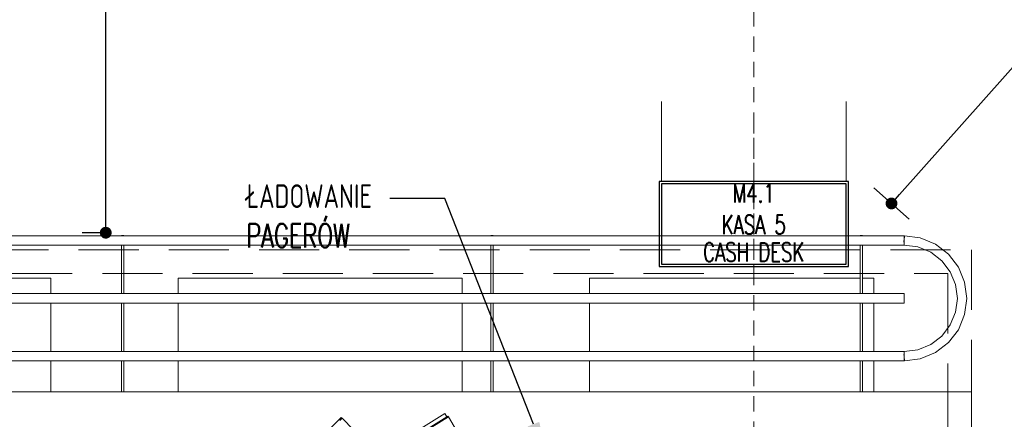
# Model space of a CAD drawing. Header units: millimetres. Extents: x 6161 to 8965, y -9035 to -5431.
# Tile 70 of 256: x 7473 to 7681, y -7884 to -7799. Entities that reach past the tile are written whole.
import ezdxf
from ezdxf import colors
from ezdxf.entities.mleader import LeaderData, LeaderLine
from ezdxf.math import Vec2, Vec3

# ---------------------------------------------------------------- set-up
doc = ezdxf.new("R2010")
doc.units = ezdxf.units.MM
doc.linetypes.add('DASHED', pattern=[19.05, 12.7, -6.35])
doc.linetypes.add('DGN Style 2', pattern=[53.396408, 32.037845, -21.358563])
doc.layers.add('13', color=7, linetype='Continuous')
doc.layers.add('HMY_NEW', color=10, linetype='Continuous')
for name, color, linetype, lineweight in [('2d_2_WYMIAROWA', 8, 'Continuous', 18), ('CHLODNICTWO', 94, 'Continuous', 20), ('MEBLE PKN', 150, 'Continuous', 20), ('opis_Nr_Pióra__80_Nr_pióra__7', 7, 'Continuous', 15), ('ZGASTRO-M panel', 252, 'DASHED', 13)]:
    doc.layers.add(name, color=color, linetype=linetype, lineweight=lineweight)
doc.styles.add('JACEK_07', font='SIMPLEX.SHX', dxfattribs={"width": 0.7})
doc.styles.add('PL_D50', font='GOTHIC.TTF', dxfattribs={"height": 10})
doc.styles.get("Standard").update_dxf_attribs({"font": 'arial.ttf'})
doc.dimstyles.new('PLANCO D50', dxfattribs={"dimscale": 0.5, "dimtxt": 10, "dimasz": 5, "dimexe": 10, "dimexo": 15, "dimgap": 5, "dimtad": 1, "dimdec": 0, "dimrnd": 0.5, "dimzin": 12, "dimtxsty": 'PL_D50', "dimblk": 'DOT', "dimcen": 1.25, "dimadec": 0, "dimazin": 0, "dimtfac": 1, "dimtdec": 0, "dimtmove": 1, "dimatfit": 3, "dimldrblk": 'DOT', "dimfxl": 0, "dimarcsym": 0})

# ---------------------------------------------------------------- blocks, each defined once
blk = doc.blocks.new('_Dot')
at = {"color": 0, "linetype": 'ByBlock', "lineweight": -2}
blk.add_line((-0.5, 0), (-1, 0), dxfattribs=at)
at = {"color": 0, "linetype": 'ByBlock', "const_width": 0.5}
blk.add_lwpolyline([(-0.25, 0, 1), (0.25, 0, 1)], format="xyb", close=True, dxfattribs=at)
blk = doc.blocks.new('*D648')
at = {"color": 0, "lineweight": -2, "transparency": 16777216}
for p, q in [((7485.79, -7613.33), (7495.79, -7613.33)), ((7490.79, -7841.99), (7490.79, -7615.83)), ((7490.79, -7844.49), (7485.79, -7844.49))]:
    blk.add_line(p, q, dxfattribs=at)
at = {"layer": 'Defpoints', "color": 0, "transparency": 16777216}
for p in [(7432.22, -7613.33), (7490.79, -7613.33), (7492.62, -7844.49)]:
    blk.add_point(p, dxfattribs=at)
at = {"color": 0, "lineweight": -2, "transparency": 16777216, "xscale": 2.5, "yscale": 2.5, "zscale": 2.5}
for p, rotation in [((7490.79, -7613.33), 90), ((7490.79, -7844.49), 270)]:
    blk.add_blockref('_Dot', p, dxfattribs=dict(at, rotation=rotation))
at = {"color": 0, "transparency": 16777216, "insert": (7483.04, -7728.91), "char_height": 10, "attachment_point": 5, "rotation": 90, "style": 'PL_D50'}
blk.add_mtext('231', dxfattribs=at)
blk = doc.blocks.new('dfgbdfbd')
at = {"layer": 'opis_Nr_Pióra__80_Nr_pióra__7', "lineweight": 5}
h = blk.add_hatch(dxfattribs=at)
h.set_pattern_fill('ANGLE', color=256, scale=0.5, angle=180)
h.set_pattern_definition([(180, (30777.8764, 10184.8326), (-4e-16, -3.4925), [2.54, -0.9525]), (270, (30777.8764, 10184.8326), (3.4925, -6e-16), [2.54, -0.9525])])
h.paths.add_polyline_path([(16631.8, -3448.7), (16824.9, -3448.7), (16824.9, -3422.5), (16631.8, -3422.5)])
h.paths.add_polyline_path([(16824.9, -3448.7), (17024.9, -3448.7), (17024.9, -3422.5), (16824.9, -3422.5)])
h.paths.add_polyline_path([(16624.9, -3448.7), (16631.8, -3448.7), (16631.8, -3422.5), (16624.9, -3422.5)])
at = {"layer": '13', "lineweight": 5}
for p, q in [((16629.9, -4094.4), (16629.9, -4263.4)), ((17019.9, -4094.4), (17019.9, -4263.4))]:
    blk.add_line(p, q, dxfattribs=at)
at = {"layer": '13'}
for points in [[(17024.9, -3914.4), (16624.9, -3914.4), (16624.9, -4094.4), (17024.9, -4094.4)], [(17019.9, -3919.4), (16629.9, -3919.4), (16629.9, -4089.4), (17019.9, -4089.4)]]:
    blk.add_lwpolyline(points, close=True, dxfattribs=at)
at = {"layer": 'MEBLE PKN', "color": 112, "linetype": 'DGN Style 2', "lineweight": 5}
for p, q in [((16824.9, -3234.5), (16824.9, -4246.2)), ((16824.9, -3887.7), (16824.9, -5148.7))]:
    blk.add_line(p, q, dxfattribs=at)
at = {"layer": 'opis_Nr_Pióra__80_Nr_pióra__7', "lineweight": 5}
blk.add_lwpolyline([(17024.9, -3448.7), (16624.9, -3448.7), (16624.9, -3422.5), (17024.9, -3422.5)], close=True, dxfattribs=at)
at = {"layer": '13', "color": 7, "lineweight": 5, "char_height": 40, "attachment_point": 5, "rotation": 180.0501, "style": 'JACEK_07'}
for s, insert, width in [('CASH DESK', (16825, -3944.8), 400.072), ('KASA 5', (16825, -4002.7), 400.072), ('M4.1', (16825, -4069.5), 400.016)]:
    blk.add_mtext(s, dxfattribs=dict(at, insert=insert, width=width))
at = {"layer": 'ZGASTRO-M panel', "color": 3, "lineweight": 5}
blk.add_text('M4.1', height=55.5, rotation=180, dxfattribs=at).set_placement((16923.8, -3323.7))
blk = doc.blocks.new('A$C7CF42A66')
for p, q in [((-179.5, 32.99), (-257, 32.99)), ((-179.5, 33), (-179.5, 32.99)), ((-179, 33), (-179.5, 33)), ((-179, 32.99), (-179.5, 32.99)), ((-179, 33), (-179, 32.99)), ((-101.5, 32.99), (-179, 32.99)), ((-101.5, 33), (-101.5, 32.99)), ((-101, 33), (-101.5, 33)), ((-101, 32.99), (-101.5, 32.99)), ((-101, 33), (-101, 32.99)), ((-23.5, 32.99), (-101, 32.99)), ((-23.5, 33), (-23.5, 32.99)), ((-23, 33), (-23.5, 33)), ((-23, 32.99), (-23.5, 32.99)), ((-23, 33), (-23, 32.99)), ((-14.24, 32.99), (-23, 32.99)), ((-14.29, 31.62), (-14.26, 31.87)), ((-14.26, 31.87), (-14.24, 32)), ((-14.24, 32.99), (-14.24, 32)), ((-14.11, 32.97), (-14.24, 32)), ((-14.24, 32), (-14.24, 31.87)), ((-14.24, 31.01), (-14.24, 31.87)), ((-14.11, 32.97), (-10.81, 32.54)), ((-10.81, 32.54), (-7.62, 31.22)), ((-7.62, 31.22), (-4.88, 29.11)), ((-179.5, 31.01), (-257, 31.01)), ((-179.5, 31.01), (-179.5, 20.74)), ((-179, 31.01), (-179.5, 31.01)), ((-179, 31.01), (-179, 20.74)), ((-101.5, 31.01), (-179, 31.01)), ((-101.5, 31.01), (-101.5, 20.74)), ((-101, 31.01), (-101.5, 31.01)), ((-101, 31.01), (-101, 20.74)), ((-23.5, 31.01), (-101, 31.01)), ((-23.5, 31.01), (-23.5, 24)), ((-23, 31.01), (-23.5, 31.01)), ((-23, 31.01), (-23, 24)), ((-14.24, 31.01), (-23, 31.01)), ((-14.24, 31.01), (-11.33, 30.62)), ((-11.33, 30.62), (-8.61, 29.5)), ((-8.61, 29.5), (-6.28, 27.71)), ((-4.88, 29.11), (-2.77, 26.37)), ((-6.28, 27.71), (-4.49, 25.38)), ((-4.49, 25.38), (-3.37, 22.66)), ((-2.77, 26.37), (-1.45, 23.18)), ((-254.45, 24), (-194.45, 24)), ((-194.45, 20.74), (-194.45, 24)), ((-167.55, 24), (-107.55, 24)), ((-167.55, 20.74), (-167.55, 24)), ((-107.55, 20.74), (-107.55, 24)), ((-80.65, 24), (-23.5, 24)), ((-80.65, 20.74), (-80.65, 24)), ((-23.5, 24), (-23.5, 20.74)), ((-23, 24), (-20.65, 24)), ((-23, 24), (-23, 20.74)), ((-20.65, 20.74), (-20.65, 24)), ((-1.45, 23.18), (-1, 19.75)), ((-3.37, 22.66), (-2.98, 19.75)), ((-194.45, 20.74), (-254.45, 20.74)), ((-194.45, 18.76), (-254.45, 18.76)), ((-179.5, 20.74), (-194.45, 20.74)), ((-194.45, 8.49), (-194.45, 18.76)), ((-179.5, 18.76), (-194.45, 18.76)), ((-179, 20.74), (-179.5, 20.74)), ((-179, 18.76), (-179.5, 18.76)), ((-179.5, 18.76), (-179.5, 8.49)), ((-167.55, 20.74), (-179, 20.74)), ((-167.55, 18.76), (-179, 18.76)), ((-179, 8.49), (-179, 18.76)), ((-107.55, 20.74), (-167.55, 20.74)), ((-167.55, 8.49), (-167.55, 18.76)), ((-107.55, 18.76), (-167.55, 18.76)), ((-101.5, 20.74), (-107.55, 20.74)), ((-107.55, 8.49), (-107.55, 18.76)), ((-101.5, 18.76), (-107.55, 18.76)), ((-101, 20.74), (-101.5, 20.74)), ((-101, 18.76), (-101.5, 18.76)), ((-101.5, 18.76), (-101.5, 8.49)), ((-80.65, 20.74), (-101, 20.74)), ((-80.65, 18.76), (-101, 18.76)), ((-101, 8.49), (-101, 18.76)), ((-23.5, 20.74), (-80.65, 20.74)), ((-80.65, 8.49), (-80.65, 18.76)), ((-23.5, 18.76), (-80.65, 18.76)), ((-23, 20.74), (-23.5, 20.74)), ((-23, 18.76), (-23.5, 18.76)), ((-23.5, 18.76), (-23.5, 8.49)), ((-20.65, 20.74), (-23, 20.74)), ((-20.65, 18.76), (-23, 18.76)), ((-23, 8.49), (-23, 18.76)), ((-14.24, 20.74), (-20.65, 20.74)), ((-20.65, 8.49), (-20.65, 18.76)), ((-14.24, 18.76), (-20.65, 18.76)), ((-14.24, 18.76), (-14.24, 20.74)), ((-2.98, 19.75), (-3.37, 16.84)), ((-1, 19.75), (-1.45, 16.32)), ((-3.37, 16.84), (-4.49, 14.12)), ((-1.45, 16.32), (-2.77, 13.13)), ((-4.49, 14.12), (-6.28, 11.79)), ((-2.77, 13.13), (-4.88, 10.39)), ((-6.28, 11.79), (-8.61, 10)), ((-194.45, 8.49), (-254.45, 8.49)), ((-179.5, 8.49), (-194.45, 8.49)), ((-179, 8.49), (-179.5, 8.49)), ((-167.55, 8.49), (-179, 8.49)), ((-107.55, 8.49), (-167.55, 8.49)), ((-101.5, 8.49), (-107.55, 8.49)), ((-101, 8.49), (-101.5, 8.49)), ((-80.65, 8.49), (-101, 8.49)), ((-23.5, 8.49), (-80.65, 8.49)), ((-23, 8.49), (-23.5, 8.49)), ((-20.65, 8.49), (-23, 8.49)), ((-14.24, 8.49), (-20.65, 8.49)), ((-11.33, 8.88), (-14.24, 8.49)), ((-14.24, 7.5), (-14.24, 8.49)), ((-8.61, 10), (-11.33, 8.88)), ((-4.88, 10.39), (-7.62, 8.28)), ((-194.45, 6.51), (-254.45, 6.51)), ((-194.45, 0), (-194.45, 6.51)), ((-179.5, 6.51), (-194.45, 6.51)), ((-179, 6.51), (-179.5, 6.51)), ((-179.5, 0), (-179.5, 6.51)), ((-167.55, 6.51), (-179, 6.51)), ((-179, 0), (-179, 6.51)), ((-167.55, 0), (-167.55, 6.51)), ((-107.55, 6.51), (-167.55, 6.51)), ((-107.55, 0), (-107.55, 6.51)), ((-101.5, 6.51), (-107.55, 6.51)), ((-101, 6.51), (-101.5, 6.51)), ((-101.5, 0), (-101.5, 6.51)), ((-80.65, 6.51), (-101, 6.51)), ((-101, 0), (-101, 6.51)), ((-80.65, 0), (-80.65, 6.51)), ((-23.5, 6.51), (-80.65, 6.51)), ((-23, 6.51), (-23.5, 6.51)), ((-23.5, 0), (-23.5, 6.51)), ((-20.65, 6.51), (-23, 6.51)), ((-23, 0), (-23, 6.51)), ((-20.65, 0), (-20.65, 6.51)), ((-14.24, 6.51), (-20.65, 6.51)), ((-14.29, 7.88), (-14.24, 7.5)), ((-14.24, 7.5), (-14.11, 6.53)), ((-14.24, 6.51), (-14.24, 7.5)), ((-10.81, 6.96), (-14.11, 6.53)), ((-7.62, 8.28), (-10.81, 6.96))]:
    blk.add_line(p, q)
blk = doc.blocks.new('WYSPA KASOWA')
for p, q in [((-349.29, 100), (0, 100)), ((-94.3, 100), (-93.9, 100)), ((-5, 79), (-5, 100)), ((0, 100), (0, 0))]:
    blk.add_line(p, q)
at = {"color": 8, "linetype": 'DASHED'}
for points in [[(-360, 130), (0, 130), (0, -30), (-360, -30)], [(-355, 125), (-5, 125), (-5, -25), (-355, -25)]]:
    blk.add_lwpolyline(points, close=True, dxfattribs=at)
at = {"layer": '2d_2_WYMIAROWA'}
for p, q in [((-133.1, 94.58), (-138.15, 89.59)), ((-132.92, 94.4), (-133.42, 93.91)), ((-133.1, 94.58), (-132.93, 94.41)), ((-132.94, 94.41), (-132.94, 94.42)), ((-132.93, 94.41), (-132.93, 94.41)), ((-132.93, 94.41), (-132.92, 94.4)), ((-132.92, 94.4), (-132.92, 94.4)), ((-132.92, 94.4), (-132.92, 94.4)), ((-132.92, 94.4), (-132.92, 94.4)), ((-122.39, 83.78), (-132.92, 94.4)), ((-116.29, 92.27), (-111.2, 95.4)), ((-115.98, 91.29), (-110.46, 94.68)), ((-115.86, 91.57), (-110.77, 94.7)), ((-110.77, 94.7), (-111.2, 95.4)), ((-110.77, 94.7), (-110.56, 94.83)), ((-110.46, 94.68), (-110.56, 94.83)), ((-110.46, 94.68), (-108.73, 91.85))]:
    blk.add_line(p, q, dxfattribs=at)
blk.add_blockref('A$C7CF42A66', (0, 100))
blk = doc.blocks.new('*D652')
at = {"color": 0, "lineweight": -2, "transparency": 16777216}
for p, q in [((7762.81, -7726.62), (7755.34, -7719.98)), ((7658.39, -7836.44), (7757.41, -7725.17)), ((7660.46, -7841.63), (7652.99, -7834.98))]:
    blk.add_line(p, q, dxfattribs=at)
at = {"layer": 'Defpoints', "color": 0, "transparency": 16777216}
for p in [(7759.07, -7723.3), (7771.09, -7733.99), (7668.74, -7849)]:
    blk.add_point(p, dxfattribs=at)
at = {"color": 0, "lineweight": -2, "transparency": 16777216, "xscale": 2.5, "yscale": 2.5, "zscale": 2.5}
for p, rotation in [((7759.07, -7723.3), 48.3334593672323), ((7656.73, -7838.31), 228.3334593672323)]:
    blk.add_blockref('_Dot', p, dxfattribs=dict(at, rotation=rotation))
at = {"color": 0, "transparency": 16777216, "insert": (7702.11, -7775.65), "char_height": 10, "attachment_point": 5, "rotation": 48.3335, "style": 'PL_D50'}
blk.add_mtext('154', dxfattribs=at)

msp = doc.modelspace()

# ---------------------------------------------------------------- block references
at = {"layer": 'CHLODNICTWO', "xscale": 0.1, "yscale": 0.1, "zscale": 0.1, "rotation": 180}
msp.add_blockref('dfgbdfbd', (9310.12, -8243.08), dxfattribs=at)
at = {"layer": 'MEBLE PKN'}
msp.add_blockref('WYSPA KASOWA', (7673.62, -7978.11), dxfattribs=at)

# ---------------------------------------------------------------- dimensions: what is measured, and where the dimension line sits
dim = msp.add_linear_dim(base=(7490.79, -7613.33), p1=(7492.62, -7844.49), p2=(7432.22, -7613.33), angle=90, dimstyle='PLANCO D50')
dim.commit()
dim.dimension.update_dxf_attribs({"geometry": '*D648', "text_midpoint": (7483.04, -7728.91)})
dim = msp.add_aligned_dim(p1=(7668.74, -7849), p2=(7771.09, -7733.99), distance=16.08, dimstyle='PLANCO D50')
dim.commit()
dim.dimension.update_dxf_attribs({"geometry": '*D652', "text_midpoint": (7702.11, -7775.65)})

# ---------------------------------------------------------------- leaders
at = {"layer": 'HMY_NEW', "color": 1, "linetype": 'ByBlock'}
ml = msp.add_multileader_mtext('Standard', dxfattribs=at)
ml.set_content('ŁADOWANIE \\PPAGERÓW', color=1, style='JACEK_07')
ml.set_leader_properties()
ml.build(insert=Vec2(0, 0))
ml.multileader.update_dxf_attribs({"dogleg_length": 11.6, "arrow_head_size": 8})
ctx = ml.context
ctx.base_point, ctx.char_height, ctx.arrow_head_size, ctx.landing_gap_size, ctx.plane_origin = Vec3(7518.67, -7837.26), 5, 8, 1.8, Vec3(7487.31, -7928.74)
ctx.attachment_type = 2
notes = []
notes.append((ctx, [(0, (1, 1, 0), (7562.37, -7837.26), (-1, 0), 11.6, [(0, [(7584.05, -7892.39)], 0, [])])]))
ctx.mtext.insert, ctx.mtext.flow_direction = Vec3(7520.47, -7834.26), 5
for ctx, leaders in notes:
    for number, flags, end, landing, length, lines in leaders:
        leader = LeaderData()
        leader.index, (leader.has_last_leader_line, leader.has_dogleg_vector, leader.attachment_direction) = number, flags
        leader.last_leader_point, leader.dogleg_vector, leader.dogleg_length = Vec3(end), Vec3(landing), length
        for number, points, colour, breaks in lines:
            line = LeaderLine()
            line.index, line.vertices, line.color, line.breaks = number, Vec3.list(points), colors.encode_raw_color(colour), breaks
            leader.lines.append(line)
        ctx.leaders.append(leader)

doc.saveas('drawing.dxf')
